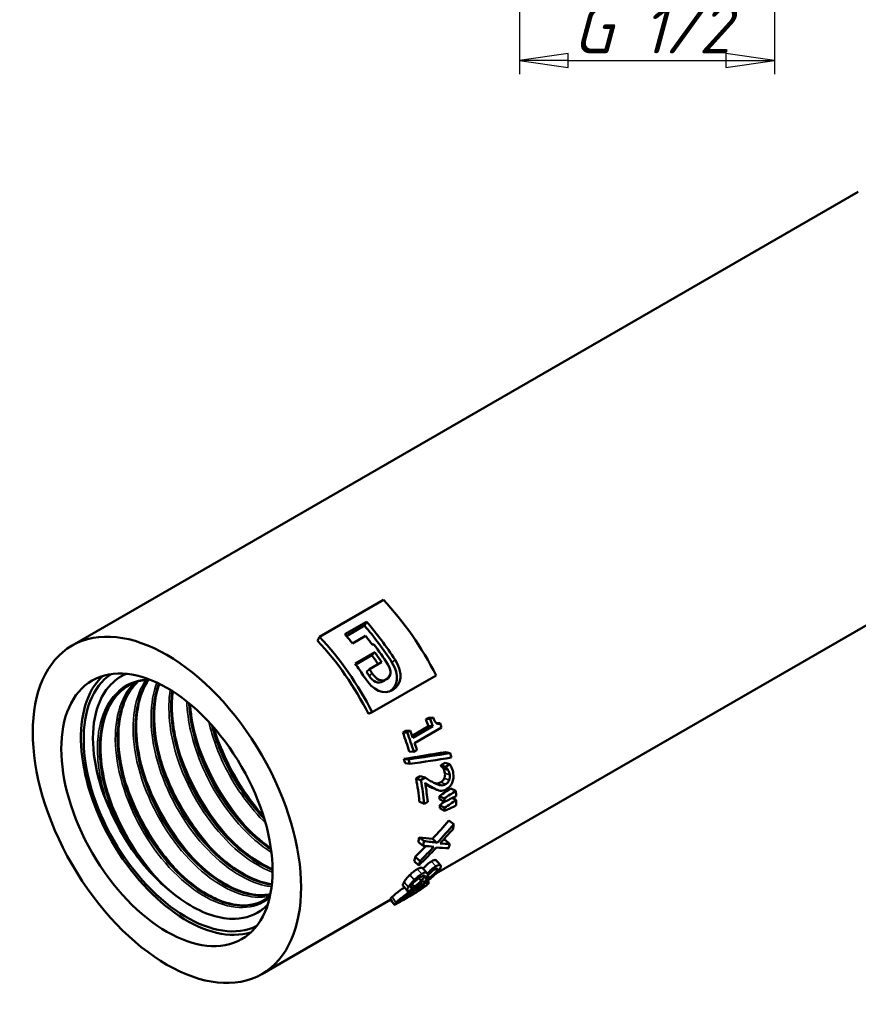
# Model space of a CAD drawing. Header units: millimetres. Extents: x -134 to 755, y -69 to 356.
# Tile 4 of 12: x 106 to 167, y 89 to 160. Entities that reach past the tile are written whole.
import ezdxf

# ---------------------------------------------------------------- set-up
doc = ezdxf.new("R2010")
doc.units = ezdxf.units.MM
for name, color, linetype, lineweight in [('Видимые тонкие (ГОСТ)', 7, 'Continuous', 35), ('Видимый контур (ГОСТ)', 7, 'Continuous', 50), ('Размер (ГОСТ)', 7, 'Continuous', 25)]:
    doc.layers.add(name, color=color, linetype=linetype, lineweight=lineweight)
doc.styles.add('Обычный текст (ГОСТ)', font='GOST Common Italic.ttf')
doc.dimstyles.new('Обычный (ГОСТ)', dxfattribs={"dimtxt": 3.5, "dimasz": 3.5, "dimexe": 1, "dimexo": 0, "dimgap": 0.5, "dimtad": 1, "dimrnd": 1e-08, "dimtxsty": 'Обычный текст (ГОСТ)', "dimblk": 'Filled-1', "dimcen": 0.09, "dimdle": 15, "dimclrd": 256, "dimclre": 256, "dimclrt": 256, "dimazin": 2, "dimtfac": 0.714286, "dimtdec": 3, "dimtmove": 0, "dimatfit": 3, "dimfxl": 1, "dimtolj": 1, "dimlwd": 25, "dimlwe": 25, "dimarcsym": 0})

# ---------------------------------------------------------------- blocks, each defined once
blk = doc.blocks.new('Filled-1')
at = {"color": 0}
for p, q in [((0, 0), (-1, 0.143)), ((-1, 0.143), (-1, -0.143)), ((-1, 0), (0, 0)), ((-1, -0.143), (0, 0))]:
    blk.add_line(p, q, dxfattribs=at)
at = {"color": 0, "flags": 128}
blk.add_lwpolyline([(-1, -0.143), (0, 0), (-1, 0.143), (-1, -0.143)], dxfattribs=at)
at = {"color": 0}
blk.add_solid([(-1, -0.143), (0, 0), (-1, 0.143), (-1, -0.143)], dxfattribs=at)
blk = doc.blocks.new('*D11')
at = {"layer": 'Defpoints', "color": 0, "linetype": 'Continuous', "transparency": 16777216}
for p in [(160.631, 174.732), (142.292, 173.824), (160.631, 157.329)]:
    blk.add_point(p, dxfattribs=at)
at = {"layer": 'Размер (ГОСТ)', "linetype": 'Continuous', "lineweight": 25, "transparency": 16777216}
for p, q in [((160.631, 174.732), (160.631, 156.329)), ((142.292, 173.824), (142.292, 156.329)), ((145.792, 157.329), (157.131, 157.329))]:
    blk.add_line(p, q, dxfattribs=at)
at = {"layer": 'Размер (ГОСТ)', "linetype": 'Continuous', "lineweight": 25, "transparency": 16777216, "xscale": 3.5, "yscale": 3.5, "zscale": 3.5, "rotation": 180}
blk.add_blockref('Filled-1', (142.292, 157.329), dxfattribs=at)
at = {"layer": 'Размер (ГОСТ)', "linetype": 'Continuous', "lineweight": 25, "transparency": 16777216, "xscale": 3.5, "yscale": 3.5, "zscale": 3.5}
blk.add_blockref('Filled-1', (160.631, 157.329), dxfattribs=at)
at = {"layer": 'Размер (ГОСТ)', "linetype": 'Continuous', "lineweight": 25, "transparency": 16777216, "insert": (144.018, 161.332), "char_height": 3.5, "attachment_point": 1, "style": 'Обычный текст (ГОСТ)'}
blk.add_mtext('\\A1; \\fGOST Common|b0|i1;\\H3.5000;G 1/2"', dxfattribs=at)

msp = doc.modelspace()

# ---------------------------------------------------------------- linework, layer by layer
at = {"layer": 'Видимые тонкие (ГОСТ)'}
for p, q in [((133.114, 113.999), (133.343, 114.177)), ((131.465, 113.032), (131.695, 113.21)), ((132.471, 112.634), (132.716, 112.786)), ((132.997, 111.919), (133.166, 111.999)), ((136.884, 105.663), (137.233, 105.525)), ((136.926, 106.039), (137.273, 105.914)), ((136.629, 105.375), (136.979, 105.233)), ((135.955, 99.679), (136.279, 99.327)), ((134.401, 98.704), (134.722, 98.349)), ((134.935, 99.121), (135.26, 98.771)), ((135.703, 98.672), (135.82, 98.527)), ((136.234, 99.129), (136.342, 99.002)), ((133.988, 98.193), (134.301, 97.823)), ((134.584, 98.043), (134.72, 97.874)), ((134.883, 97.869), (134.938, 97.795)), ((135.368, 97.929), (135.409, 97.869)), ((133.123, 97.121), (133.404, 96.712)), ((134.193, 97.259), (134.273, 97.137)), ((134.903, 97.68), (134.983, 97.56)), ((133.637, 96.844), (133.666, 96.8))]:
    msp.add_line(p, q, dxfattribs=at)
for points, knots in [([(115.573, 112.801), (114.94, 112.762), (114.358, 112.583), (113.86, 112.262), (112.657, 111.489), (111.953, 109.899), (111.925, 107.92), (111.906, 106.611), (112.176, 105.142), (112.696, 103.694)], [101.025804, 101.025804, 101.025804, 101.025804, 101.345292, 101.345292, 101.345292, 102.116351, 102.116351, 102.116351, 102.626154, 102.626154, 102.626154, 102.626154]), ([(115.413, 112.747), (114.598, 111.558), (114.31, 109.736), (114.613, 107.719), (114.947, 105.496), (115.998, 103.061), (117.44, 101.123), (118.828, 99.258), (120.56, 97.874), (122.145, 97.345), (122.926, 97.084), (123.666, 97.032), (124.317, 97.176)], [89.030315, 89.030315, 89.030315, 89.030315, 89.75969, 89.75969, 89.75969, 90.563844, 90.563844, 90.563844, 91.338002, 91.338002, 91.338002, 91.719197, 91.719197, 91.719197, 91.719197]), ([(114.557, 112.527), (113.544, 111.5), (113.069, 109.731), (113.245, 107.68), (113.423, 105.612), (114.262, 103.28), (115.52, 101.305), (116.79, 99.312), (118.472, 97.706), (120.091, 96.92), (121.705, 96.136), (123.236, 96.175), (124.253, 97.018), (124.275, 97.036), (124.296, 97.055), (124.317, 97.073)], [95.197122, 95.197122, 95.197122, 95.197122, 95.957238, 95.957238, 95.957238, 96.723715, 96.723715, 96.723715, 97.4974, 97.4974, 97.4974, 98.268476, 98.268476, 98.268476, 98.285044, 98.285044, 98.285044, 98.285044]), ([(116.204, 112.543), (115.669, 111.151), (115.641, 109.269), (116.128, 107.304), (116.668, 105.125), (117.835, 102.869), (119.297, 101.143), (120.758, 99.418), (122.497, 98.241), (124.027, 97.924), (124.172, 97.894), (124.316, 97.871), (124.457, 97.857)], [82.920214, 82.920214, 82.920214, 82.920214, 83.614057, 83.614057, 83.614057, 84.384002, 84.384002, 84.384002, 85.153403, 85.153403, 85.153403, 85.226716, 85.226716, 85.226716, 85.226716]), ([(117.159, 112.028), (116.944, 110.638), (117.103, 108.971), (117.622, 107.291), (118.314, 105.05), (119.637, 102.811), (121.202, 101.2), (122.263, 100.108), (123.425, 99.313), (124.526, 98.899)], [76.828823, 76.828823, 76.828823, 76.828823, 77.419468, 77.419468, 77.419468, 78.207176, 78.207176, 78.207176, 78.74131, 78.74131, 78.74131, 78.74131]), ([(118.354, 111.188), (118.402, 109.8), (118.747, 108.266), (119.356, 106.78), (120.242, 104.615), (121.678, 102.577), (123.259, 101.211), (123.649, 100.873), (124.047, 100.578), (124.446, 100.327)], [70.756582, 70.756582, 70.756582, 70.756582, 71.283412, 71.283412, 71.283412, 72.051164, 72.051164, 72.051164, 72.240711, 72.240711, 72.240711, 72.240711]), ([(119.942, 109.71), (120.199, 108.605), (120.61, 107.475), (121.151, 106.401), (121.911, 104.893), (122.923, 103.51), (124.027, 102.43)], [64.7430676, 64.7430676, 64.7430676, 64.7430676, 65.1342751, 65.1342751, 65.1342751, 65.6833144, 65.6833144, 65.6833144, 65.6833144]), ([(120.304, 109.307), (120.777, 107.789), (121.494, 106.266), (122.388, 104.903), (122.842, 104.21), (123.34, 103.56), (123.867, 102.969)], [58.5673922, 58.5673922, 58.5673922, 58.5673922, 59.0420611, 59.0420611, 59.0420611, 59.2833498, 59.2833498, 59.2833498, 59.2833498]), ([(118.933, 108.853), (119.12, 108.202), (119.352, 107.549), (119.629, 106.906), (120.446, 105.003), (121.636, 103.202), (122.979, 101.795)], [64.8205226, 64.8205226, 64.8205226, 64.8205226, 65.0241635, 65.0241635, 65.0241635, 65.6264252, 65.6264252, 65.6264252, 65.6264252]), ([(117.646, 108.112), (118.234, 106.095), (119.272, 104.051), (120.569, 102.364), (120.927, 101.898), (121.304, 101.46), (121.694, 101.056)], [71.1037079, 71.1037079, 71.1037079, 71.1037079, 71.7352392, 71.7352392, 71.7352392, 71.9096105, 71.9096105, 71.9096105, 71.9096105]), ([(116.366, 107.37), (116.666, 106.333), (117.08, 105.288), (117.596, 104.289), (118.359, 102.809), (119.338, 101.438), (120.411, 100.315)], [77.3868932, 77.3868932, 77.3868932, 77.3868932, 77.7115791, 77.7115791, 77.7115791, 78.1927958, 78.1927958, 78.1927958, 78.1927958]), ([(115.077, 106.629), (115.103, 106.539), (115.13, 106.448), (115.158, 106.357), (115.895, 103.971), (117.27, 101.581), (118.915, 99.793), (118.985, 99.718), (119.055, 99.643), (119.125, 99.57)], [83.6700785, 83.6700785, 83.6700785, 83.6700785, 83.6984389, 83.6984389, 83.6984389, 84.4444443, 84.4444443, 84.4444443, 84.4759811, 84.4759811, 84.4759811, 84.4759811]), ([(113.797, 105.888), (114.25, 104.329), (114.966, 102.754), (115.872, 101.341), (116.463, 100.42), (117.132, 99.573), (117.843, 98.833)], [89.9532638, 89.9532638, 89.9532638, 89.9532638, 90.4411465, 90.4411465, 90.4411465, 90.7591664, 90.7591664, 90.7591664, 90.7591664]), ([(112.511, 105.146), (112.674, 104.577), (112.873, 104.007), (113.105, 103.443), (113.925, 101.451), (115.158, 99.553), (116.558, 98.087)], [96.2364492, 96.2364492, 96.2364492, 96.2364492, 96.4143649, 96.4143649, 96.4143649, 97.0424154, 97.0424154, 97.0424154, 97.0424154])]:
    msp.add_open_spline(points, degree=3, knots=knots, dxfattribs=at)
at = {"layer": 'Видимый контур (ГОСТ)'}
for p, q in [((110.101, 115.21), (166.669, 147.87)), ((136.311, 98.819), (180.319, 124.228)), ((127.904, 115.852), (132.5, 118.505)), ((129.727, 116.023), (131.288, 116.925)), ((131.132, 116.649), (129.834, 115.9)), ((131.132, 116.649), (131.288, 116.925)), ((127.766, 115.556), (127.904, 115.852)), ((131.214, 115.906), (130.279, 115.366)), ((130.462, 113.924), (131.874, 114.739)), ((131.669, 114.525), (130.51, 113.856)), ((131.669, 114.525), (131.874, 114.739)), ((131.276, 113.322), (131.499, 113.511)), ((132.372, 114.015), (131.499, 113.511)), ((136.288, 113.067), (131.692, 110.414)), ((131.42, 110.31), (131.692, 110.414)), ((135.564, 109.906), (135.761, 110.02)), ((135.564, 109.906), (135.872, 109.928)), ((135.761, 110.02), (136.069, 110.042)), ((135.872, 109.928), (136.069, 110.042)), ((134.567, 108.718), (135.749, 109.401)), ((134.619, 108.571), (136.064, 109.405)), ((136.689, 109.32), (134.747, 108.199)), ((135.749, 109.401), (136.064, 109.405)), ((136.322, 109.619), (136.587, 109.62)), ((133.899, 108.945), (134.12, 109.072)), ((133.899, 108.945), (134.208, 108.967)), ((134.12, 109.072), (134.428, 109.094)), ((134.208, 108.967), (134.428, 109.094)), ((133.975, 107.055), (134.303, 107.018)), ((134.364, 107.588), (134.689, 107.561)), ((134.91, 107.688), (134.689, 107.561)), ((136.973, 107.549), (137.312, 107.472)), ((134.063, 106.74), (134.394, 106.692)), ((136.627, 106.595), (136.934, 106.773)), ((136.627, 106.595), (136.97, 106.494)), ((136.63, 106.575), (136.974, 106.474)), ((136.797, 106.381), (137.142, 106.269)), ((136.934, 106.773), (137.278, 106.672)), ((136.97, 106.494), (137.278, 106.672)), ((134.852, 105.634), (135.157, 105.81)), ((134.852, 105.634), (135.195, 105.535)), ((135.157, 105.81), (135.5, 105.711)), ((135.195, 105.535), (135.5, 105.711)), ((135.829, 105.053), (136.178, 104.916)), ((137.363, 104.934), (137.716, 104.762)), ((136.53, 104.375), (136.882, 104.2)), ((137.472, 104.245), (137.744, 104.095)), ((135.085, 103.99), (135.436, 103.83)), ((135.686, 103.975), (135.436, 103.83)), ((136.541, 104.149), (136.894, 103.966)), ((136.553, 103.733), (136.906, 103.535)), ((136.554, 103.513), (136.907, 103.307)), ((137.216, 102.622), (137.567, 102.367)), ((135.064, 101.4), (135.415, 101.146)), ((135.02, 101.072), (135.369, 100.806)), ((136.033, 101.305), (136.379, 101.025)), ((136.946, 101.233), (137.287, 100.928)), ((134.796, 100.007), (135.137, 99.702)), ((134.704, 99.697), (135.041, 99.381)), ((135.483, 98.629), (135.505, 98.603)), ((135.655, 98.803), (135.666, 98.79)), ((135.658, 98.785), (135.666, 98.79)), ((135.055, 98.475), (135.219, 98.278)), ((135.338, 98.269), (135.33, 98.264)), ((123.751, 91.568), (133.036, 96.928))]:
    msp.add_line(p, q, dxfattribs=at)
for centre, major_axis, start_param, end_param in [((128.593, 110.125), (7.075, -12.254), 1.478835, 1.955025), ((126.858, 109.123), (-6.825, 11.821), 4.792641, 5.0391), ((126.858, 109.123), (7.075, -12.254), 1.651049, 1.897507), ((123.997, 107.472), (-6.825, 11.821), 4.620428, 5.096618), ((123.997, 107.472), (-7.075, 12.254), 4.620428, 5.096618), ((125.297, 108.222), (-7.075, 12.254), 4.976631, 5.0391), ((126.232, 108.762), (-7.075, 12.254), 4.920037, 4.976631), ((126.325, 108.815), (-7.075, 12.254), 4.791699, 4.915972), ((126.075, 108.672), (-6.825, 11.821), 4.820997, 4.879632), ((126.075, 108.672), (7.075, -12.254), 1.675552, 1.738039), ((124.663, 107.856), (-7.075, 12.254), 4.793958, 4.879632), ((125.202, 108.167), (7.075, -12.254), 1.650106, 1.675552), ((118.34, 104.206), (5.375, -9.31), 3.27353, 6.151248), ((118.34, 104.206), (5.237, -9.072), 3.178106, 6.246672), ((118.34, 104.206), (5.237, -9.072), 3.178106, 6.246672), ((125.202, 108.167), (-6.825, 11.821), 4.791699, 4.817145), ((127.153, 109.294), (-6.825, 11.821), 4.399228, 4.439762), ((127.153, 109.294), (-7.075, 12.254), 4.399228, 4.439762), ((127.651, 109.581), (7.075, -12.254), 1.228864, 1.252026), ((125.489, 108.333), (-6.825, 11.821), 4.330828, 4.439762), ((125.489, 108.333), (-7.075, 12.254), 4.330828, 4.439762), ((125.709, 108.46), (7.075, -12.254), 1.257636, 1.298169), ((125.709, 108.46), (7.075, -12.254), 1.189235, 1.228864), ((125.021, 108.063), (-6.825, 11.821), 4.284323, 4.309656), ((125.021, 108.063), (-7.075, 12.254), 4.284323, 4.309656), ((127.74, 109.633), (7.075, -12.254), 1.055329, 1.081025), ((127.253, 109.351), (-6.825, 11.821), 4.165979, 4.167608), ((127.253, 109.351), (-7.075, 12.254), 4.165979, 4.167608), ((125.489, 108.333), (-6.825, 11.821), 4.034607, 4.172312), ((125.489, 108.333), (-7.075, 12.254), 4.034607, 4.172312), ((125.739, 108.477), (7.075, -12.254), 0.893014, 1.002672), ((126.902, 109.149), (-6.825, 11.821), 3.977787, 3.997511), ((126.902, 109.149), (-7.075, 12.254), 3.977787, 3.997511), ((127.74, 109.633), (7.075, -12.254), 0.82968, 0.862433), ((126.902, 109.149), (-6.825, 11.821), 3.92133, 3.941054), ((126.902, 109.149), (-7.075, 12.254), 3.92133, 3.941054), ((127.74, 109.633), (7.075, -12.254), 0.773223, 0.805975), ((127.644, 109.577), (7.075, -12.254), 0.62285, 0.65687), ((125.489, 108.333), (-6.825, 11.821), 3.768605, 3.800634), ((125.489, 108.333), (-7.075, 12.254), 3.768605, 3.800634), ((127.644, 109.577), (7.075, -12.254), 0.483335, 0.515364), ((125.489, 108.333), (-6.825, 11.821), 3.624928, 3.658947), ((118.34, 104.206), (-4.565, 7.907), 1.806635, 1.865382), ((125.489, 108.333), (-7.075, 12.254), 3.624928, 3.658947)]:
    msp.add_ellipse(centre, major_axis=major_axis, ratio=0.57735, start_param=start_param, end_param=end_param, dxfattribs=at)
for major_axis in [(-6.825, 11.821), (-5.375, 9.31)]:
    msp.add_ellipse((116.926, 103.389), major_axis=major_axis, ratio=0.57735, dxfattribs=at)
for points in [[(131.823, 115.293), (131.781, 115.291), (131.739, 115.288), (131.697, 115.285)], [(133.343, 114.177), (133.956, 113.22), (133.806, 112.368), (133.166, 111.999)], [(132.716, 112.786), (133.068, 112.989), (133.101, 113.414), (132.817, 113.858)], [(132.95, 111.902), (133.551, 112.284), (133.691, 113.098), (133.114, 113.999)], [(133.166, 111.999), (132.533, 111.633), (131.757, 111.962), (131.138, 112.926)], [(132.471, 112.634), (132.111, 112.426), (131.74, 112.603), (131.465, 113.032)], [(131.695, 113.21), (131.979, 112.766), (132.356, 112.578), (132.716, 112.786)], [(132.734, 112.796), (132.652, 112.746), (132.57, 112.695), (132.489, 112.645)], [(132.489, 112.645), (132.483, 112.641), (132.477, 112.637), (132.471, 112.634)], [(133.975, 107.055), (134.986, 107.218), (135.985, 107.382), (136.973, 107.549)], [(134.303, 107.018), (135.317, 107.167), (136.321, 107.319), (137.312, 107.472)], [(137.383, 107.146), (136.399, 106.992), (135.403, 106.841), (134.394, 106.692)], [(135.829, 105.053), (135.733, 105.1), (135.633, 105.154), (135.528, 105.216)], [(135.992, 104.979), (135.937, 105.001), (135.883, 105.026), (135.829, 105.053)], [(136.386, 104.817), (136.261, 104.869), (136.124, 104.925), (135.992, 104.979)], [(136.53, 104.375), (136.808, 104.561), (137.086, 104.748), (137.363, 104.934)], [(136.882, 104.2), (137.16, 104.388), (137.438, 104.575), (137.716, 104.762)], [(137.736, 104.373), (137.455, 104.237), (137.175, 104.102), (136.894, 103.966)], [(136.553, 103.733), (136.677, 103.816), (136.8, 103.898), (136.924, 103.98)], [(136.906, 103.535), (137.185, 103.721), (137.465, 103.908), (137.744, 104.095)], [(137.745, 103.716), (137.466, 103.579), (137.186, 103.443), (136.907, 103.307)], [(136.033, 101.305), (136.435, 101.738), (136.829, 102.177), (137.216, 102.622)], [(136.379, 101.025), (136.783, 101.466), (137.179, 101.914), (137.567, 102.367)], [(135.064, 101.4), (135.395, 101.362), (135.718, 101.331), (136.033, 101.305)], [(137.518, 102.007), (137.208, 101.659), (136.893, 101.315), (136.574, 100.974)], [(134.796, 100.007), (135.053, 100.265), (135.307, 100.524), (135.558, 100.786)], [(136.319, 100.684), (135.901, 100.242), (135.475, 99.808), (135.041, 99.381)], [(135.137, 99.702), (135.471, 100.042), (135.801, 100.385), (136.126, 100.733)], [(136.126, 100.733), (135.879, 100.753), (135.626, 100.778), (135.369, 100.806)], [(135.415, 101.146), (135.744, 101.099), (136.066, 101.059), (136.379, 101.025)], [(137.197, 100.625), (136.912, 100.637), (136.619, 100.657), (136.319, 100.684)], [(136.574, 100.974), (136.816, 100.954), (137.054, 100.939), (137.287, 100.928)], [(136.819, 101.237), (136.861, 101.235), (136.904, 101.234), (136.946, 101.233)], [(136.3, 99.751), (136.406, 99.632), (136.512, 99.514), (136.617, 99.396)], [(135.317, 99.201), (135.422, 99.083), (135.528, 98.965), (135.634, 98.848)], [(133.91, 97.951), (133.882, 97.986), (133.909, 98.065), (133.988, 98.193)], [(134.217, 97.566), (134.115, 97.694), (134.012, 97.823), (133.91, 97.951)], [(135.349, 98.231), (135.341, 98.241), (135.333, 98.25), (135.326, 98.26)], [(135.664, 98.318), (135.698, 98.27), (135.733, 98.223), (135.768, 98.175)], [(124.045, 96.962), (124.149, 97.03), (124.249, 97.105), (124.344, 97.188)], [(133.001, 96.982), (132.993, 96.993), (133.035, 97.038), (133.123, 97.121)], [(133.274, 96.564), (133.183, 96.703), (133.092, 96.842), (133.001, 96.982)]]:
    msp.add_open_spline(points, degree=3, dxfattribs=at)
for points, knots in [([(112.696, 103.694), (112.223, 104.793), (111.896, 105.907), (111.559, 108.067), (111.561, 109.088), (111.903, 110.901), (112.248, 111.669), (113.097, 112.662), (113.522, 112.974), (114.006, 113.179)], [0, 0, 0, 0, 0.363694, 0.363694, 0.735636, 0.735636, 1.115825, 1.115825, 1.387818, 1.387818, 1.387818, 1.387818]), ([(115.668, 112.772), (115.531, 112.763), (115.398, 112.748), (114.924, 112.668), (114.601, 112.562), (114.304, 112.412)], [2.5781927, 2.5781927, 2.5781927, 2.5781927, 2.6430349, 2.6430349, 2.8142421, 2.8142421, 2.8142421, 2.8142421]), ([(124.367, 97.314), (124.103, 97.256), (123.823, 97.232), (123.53, 97.244), (122.085, 97.301), (120.354, 98.229), (118.828, 99.78), (117.302, 101.331), (115.999, 103.488), (115.291, 105.667), (114.582, 107.846), (114.478, 110.022), (115.02, 111.606), (115.168, 112.039), (115.364, 112.426), (115.601, 112.762)], [-85.430527, -85.430527, -85.430527, -85.430527, -85.274095, -85.274095, -85.274095, -84.500457, -84.500457, -84.500457, -83.726975, -83.726975, -83.726975, -82.953649, -82.953649, -82.953649, -82.742451, -82.742451, -82.742451, -82.742451]), ([(115.592, 112.766), (114.823, 111.659), (114.511, 109.997), (114.728, 108.13), (114.969, 106.052), (115.864, 103.743), (117.154, 101.823), (118.48, 99.848), (120.209, 98.309), (121.831, 97.635), (122.742, 97.257), (123.613, 97.153), (124.365, 97.313)], [89.024319, 89.024319, 89.024319, 89.024319, 89.71411, 89.71411, 89.71411, 90.482537, 90.482537, 90.482537, 91.272566, 91.272566, 91.272566, 91.71589, 91.71589, 91.71589, 91.71589]), ([(115.61, 112.768), (115.514, 112.628), (115.425, 112.48), (115.046, 111.747), (114.846, 111.043), (114.68, 109.509), (114.707, 108.663), (114.973, 106.925), (115.215, 106.012), (115.882, 104.227), (116.315, 103.333), (117.313, 101.676), (117.892, 100.893), (119.116, 99.534), (119.778, 98.941), (121.095, 98.017), (121.767, 97.674), (123.03, 97.273), (123.637, 97.209), (124.24, 97.291), (124.305, 97.302), (124.37, 97.315)], [0.225913, 0.225913, 0.225913, 0.225913, 0.306507, 0.306507, 0.603881, 0.603881, 0.894686, 0.894686, 1.184767, 1.184767, 1.47566, 1.47566, 1.767027, 1.767027, 2.058261, 2.058261, 2.348745, 2.348745, 2.638498, 2.638498, 2.6744, 2.6744, 2.6744, 2.6744]), ([(115.297, 99.388), (113.877, 101.178), (112.786, 103.464), (112.339, 105.624), (111.892, 107.782), (112.096, 109.789), (112.908, 111.099), (113.235, 111.625), (113.658, 112.036), (114.154, 112.322)], [-96.89856, -96.89856, -96.89856, -96.89856, -96.122381, -96.122381, -96.122381, -95.346383, -95.346383, -95.346383, -95.034437, -95.034437, -95.034437, -95.034437]), ([(114.304, 112.411), (114.209, 112.363), (114.117, 112.311), (114.027, 112.254), (112.835, 111.499), (112.13, 109.939), (112.092, 107.99), (112.053, 106.039), (112.682, 103.719), (113.793, 101.655), (114.143, 101.003), (114.539, 100.378), (114.968, 99.795)], [101.283459, 101.283459, 101.283459, 101.283459, 101.341223, 101.341223, 101.341223, 102.110091, 102.110091, 102.110091, 102.880083, 102.880083, 102.880083, 103.122998, 103.122998, 103.122998, 103.122998]), ([(114.002, 112.237), (113.503, 111.912), (113.084, 111.436), (112.478, 110.264), (112.278, 109.56), (112.112, 108.027), (112.138, 107.18), (112.404, 105.442), (112.647, 104.529), (113.313, 102.744), (113.746, 101.85), (114.745, 100.193), (115.323, 99.41), (116.535, 98.065), (117.181, 97.483), (117.826, 97.026)], [0, 0, 0, 0, 0.306507, 0.306507, 0.603881, 0.603881, 0.894686, 0.894686, 1.184767, 1.184767, 1.47566, 1.47566, 1.767027, 1.767027, 2.052006, 2.052006, 2.052006, 2.052006]), ([(123.918, 96.894), (123.305, 96.543), (122.56, 96.42), (121.741, 96.554), (120.235, 96.801), (118.498, 97.916), (117.023, 99.6), (115.548, 101.284), (114.353, 103.517), (113.781, 105.693), (113.209, 107.868), (113.268, 109.962), (113.956, 111.406), (114.184, 111.886), (114.482, 112.293), (114.836, 112.618)], [-91.890208, -91.890208, -91.890208, -91.890208, -91.469039, -91.469039, -91.469039, -90.69409, -90.69409, -90.69409, -89.919309, -89.919309, -89.919309, -89.144696, -89.144696, -89.144696, -88.886989, -88.886989, -88.886989, -88.886989]), ([(114.825, 112.621), (113.815, 111.683), (113.293, 110.043), (113.385, 108.102), (113.481, 106.083), (114.239, 103.761), (115.439, 101.759), (116.696, 99.661), (118.425, 97.942), (120.096, 97.101), (121.594, 96.347), (123.028, 96.304), (124.045, 96.963)], [95.168895, 95.168895, 95.168895, 95.168895, 95.908246, 95.908246, 95.908246, 96.677209, 96.677209, 96.677209, 97.482932, 97.482932, 97.482932, 98.204855, 98.204855, 98.204855, 98.204855]), ([(114.837, 112.625), (114.533, 112.34), (114.27, 111.989), (113.762, 111.005), (113.562, 110.302), (113.396, 108.768), (113.422, 107.922), (113.689, 106.184), (113.931, 105.27), (114.597, 103.485), (115.03, 102.591), (116.029, 100.935), (116.607, 100.151), (117.832, 98.792), (118.494, 98.199), (119.153, 97.737), (119.154, 97.736), (119.188, 97.712), (119.223, 97.688), (119.36, 97.595), (119.463, 97.528), (119.875, 97.271), (120.185, 97.106), (121.145, 96.679), (121.789, 96.524), (122.894, 96.501), (123.378, 96.606), (123.795, 96.818)], [0.097115, 0.097115, 0.097115, 0.097115, 0.306507, 0.306507, 0.603881, 0.603881, 0.894686, 0.894686, 1.184767, 1.184767, 1.47566, 1.47566, 1.767027, 1.767027, 2.058261, 2.058261, 2.058416, 2.058416, 2.073536, 2.073536, 2.118909, 2.118909, 2.255369, 2.255369, 2.549094, 2.549094, 2.814688, 2.814688, 2.814688, 2.814688]), ([(124.476, 98.016), (123.294, 98.169), (121.958, 98.846), (120.711, 99.952), (119.142, 101.343), (117.732, 103.396), (116.88, 105.558), (116.028, 107.72), (115.745, 109.967), (116.122, 111.692), (116.182, 111.966), (116.259, 112.227), (116.351, 112.472)], [-78.931394, -78.931394, -78.931394, -78.931394, -78.316872, -78.316872, -78.316872, -77.544591, -77.544591, -77.544591, -76.772454, -76.772454, -76.772454, -76.649673, -76.649673, -76.649673, -76.649673]), ([(116.344, 112.476), (115.886, 111.231), (115.82, 109.61), (116.17, 107.888), (116.605, 105.742), (117.68, 103.465), (119.085, 101.672), (120.49, 99.88), (122.208, 98.592), (123.755, 98.152), (124, 98.083), (124.24, 98.034), (124.474, 98.007)], [82.931058, 82.931058, 82.931058, 82.931058, 83.550338, 83.550338, 83.550338, 84.322619, 84.322619, 84.322619, 85.094335, 85.094335, 85.094335, 85.216509, 85.216509, 85.216509, 85.216509]), ([(116.369, 112.464), (116.212, 112.023), (116.103, 111.533), (115.964, 110.251), (115.991, 109.405), (116.257, 107.667), (116.499, 106.753), (117.166, 104.968), (117.599, 104.074), (118.597, 102.418), (119.176, 101.634), (120.4, 100.275), (121.062, 99.682), (122.379, 98.758), (123.051, 98.415), (123.954, 98.129), (124.22, 98.068), (124.478, 98.032)], [0.403179, 0.403179, 0.403179, 0.403179, 0.603881, 0.603881, 0.894686, 0.894686, 1.184767, 1.184767, 1.47566, 1.47566, 1.767027, 1.767027, 2.058261, 2.058261, 2.348745, 2.348745, 2.473045, 2.473045, 2.473045, 2.473045]), ([(124.526, 99.085), (123.914, 99.324), (123.284, 99.679), (122.665, 100.145), (121.069, 101.345), (119.558, 103.263), (118.56, 105.384), (117.562, 107.503), (117.089, 109.801), (117.283, 111.659), (117.292, 111.75), (117.304, 111.84), (117.316, 111.929)], [-72.441761, -72.441761, -72.441761, -72.441761, -72.142555, -72.142555, -72.142555, -71.371379, -71.371379, -71.371379, -70.600334, -70.600334, -70.600334, -70.562452, -70.562452, -70.562452, -70.562452]), ([(117.311, 111.933), (117.154, 110.823), (117.23, 109.544), (117.543, 108.224), (118.078, 105.967), (119.3, 103.614), (120.831, 101.854), (121.98, 100.534), (123.29, 99.558), (124.527, 99.07)], [76.843743, 76.843743, 76.843743, 76.843743, 77.315683, 77.315683, 77.315683, 78.122161, 78.122161, 78.122161, 78.726915, 78.726915, 78.726915, 78.726915]), ([(117.349, 111.908), (117.342, 111.856), (117.336, 111.804), (117.248, 110.992), (117.275, 110.146), (117.541, 108.408), (117.783, 107.495), (118.45, 105.709), (118.883, 104.816), (119.882, 103.159), (120.46, 102.376), (121.685, 101.016), (122.346, 100.424), (123.512, 99.606), (124.028, 99.32), (124.527, 99.116)], [0.583588, 0.583588, 0.583588, 0.583588, 0.603881, 0.603881, 0.894686, 0.894686, 1.184767, 1.184767, 1.47566, 1.47566, 1.767027, 1.767027, 2.058261, 2.058261, 2.28211, 2.28211, 2.28211, 2.28211]), ([(118.528, 111.046), (118.578, 110.034), (118.783, 108.949), (119.138, 107.864), (119.846, 105.696), (121.143, 103.551), (122.661, 102.005), (123.227, 101.429), (123.821, 100.938), (124.419, 100.546)], [70.777849, 70.777849, 70.777849, 70.777849, 71.162962, 71.162962, 71.162962, 71.932817, 71.932817, 71.932817, 72.219872, 72.219872, 72.219872, 72.219872]), ([(124.417, 100.556), (122.902, 101.562), (121.416, 103.229), (120.338, 105.164), (119.287, 107.05), (118.635, 109.171), (118.536, 111.038)], [-65.934407, -65.934407, -65.934407, -65.934407, -65.206575, -65.206575, -65.206575, -64.496894, -64.496894, -64.496894, -64.496894]), ([(118.587, 110.995), (118.607, 110.675), (118.642, 110.348), (118.825, 109.149), (119.068, 108.236), (119.734, 106.451), (120.167, 105.557), (121.166, 103.9), (121.744, 103.117), (122.969, 101.758), (123.63, 101.165), (124.329, 100.675), (124.368, 100.648), (124.408, 100.621)], [0.784188, 0.784188, 0.784188, 0.784188, 0.894686, 0.894686, 1.184767, 1.184767, 1.47566, 1.47566, 1.767027, 1.767027, 2.058261, 2.058261, 2.075593, 2.075593, 2.075593, 2.075593]), ([(136.069, 110.042), (136.145, 109.844), (136.218, 109.711), (136.293, 109.641), (136.369, 109.572), (136.466, 109.565), (136.587, 109.62)], [0, 0, 0, 0, 1, 1, 1, 2, 2, 2, 2]), ([(120.179, 109.447), (120.334, 108.844), (120.534, 108.235), (120.777, 107.634), (121.516, 105.813), (122.647, 104.08), (123.928, 102.765)], [64.7800586, 64.7800586, 64.7800586, 64.7800586, 64.9951418, 64.9951418, 64.9951418, 65.6466797, 65.6466797, 65.6466797, 65.6466797]), ([(123.921, 102.797), (123.309, 103.424), (122.731, 104.142), (122.216, 104.925), (121.306, 106.309), (120.603, 107.885), (120.198, 109.426)], [-59.3600292, -59.3600292, -59.3600292, -59.3600292, -59.0494246, -59.0494246, -59.0494246, -58.5003015, -58.5003015, -58.5003015, -58.5003015]), ([(120.284, 109.324), (120.397, 108.911), (120.531, 108.496), (121.018, 107.192), (121.451, 106.299), (122.45, 104.642), (123.028, 103.858), (123.72, 103.091), (123.799, 103.006), (123.879, 102.921)], [1.0512665, 1.0512665, 1.0512665, 1.0512665, 1.1847674, 1.1847674, 1.4756597, 1.4756597, 1.7670267, 1.7670267, 1.8044567, 1.8044567, 1.8044567, 1.8044567]), ([(136.797, 106.381), (136.772, 106.422), (136.743, 106.46), (136.711, 106.494), (136.679, 106.528), (136.652, 106.555), (136.63, 106.575)], [0, 0, 0, 0, 1, 1, 1, 2, 2, 2, 2]), ([(136.926, 106.039), (136.916, 106.103), (136.9, 106.163), (136.877, 106.221), (136.853, 106.279), (136.827, 106.332), (136.797, 106.381)], [0, 0, 0, 0, 1, 1, 1, 2, 2, 2, 2]), ([(137.142, 106.269), (137.116, 106.313), (137.088, 106.353), (137.055, 106.388), (137.023, 106.424), (136.996, 106.453), (136.974, 106.474)], [0, 0, 0, 0, 1, 1, 1, 2, 2, 2, 2]), ([(137.278, 106.672), (137.321, 106.611), (137.37, 106.519), (137.422, 106.398), (137.474, 106.276), (137.509, 106.154), (137.527, 106.031)], [0, 0, 0, 0, 1, 1, 1, 2, 2, 2, 2]), ([(135.5, 105.711), (135.614, 105.638), (135.722, 105.571), (135.824, 105.509), (135.926, 105.446), (136.03, 105.389), (136.136, 105.335)], [0, 0, 0, 0, 1, 1, 1, 2, 2, 2, 2]), ([(136.629, 105.375), (136.69, 105.41), (136.741, 105.452), (136.784, 105.501), (136.827, 105.55), (136.86, 105.604), (136.884, 105.663)], [0, 0, 0, 0, 1, 1, 1, 2, 2, 2, 2]), ([(136.884, 105.663), (136.908, 105.721), (136.923, 105.782), (136.93, 105.845), (136.937, 105.908), (136.936, 105.973), (136.926, 106.039)], [0, 0, 0, 0, 1, 1, 1, 2, 2, 2, 2]), ([(137.527, 106.031), (137.565, 105.772), (137.536, 105.541), (137.445, 105.336), (137.354, 105.13), (137.216, 104.976), (137.035, 104.871)], [0, 0, 0, 0, 1, 1, 1, 2, 2, 2, 2]), ([(137.273, 105.914), (137.264, 105.98), (137.247, 106.043), (137.223, 106.103), (137.199, 106.163), (137.172, 106.219), (137.142, 106.269)], [0, 0, 0, 0, 1, 1, 1, 2, 2, 2, 2]), ([(137.233, 105.525), (137.256, 105.585), (137.272, 105.648), (137.279, 105.713), (137.285, 105.778), (137.284, 105.845), (137.273, 105.914)], [0, 0, 0, 0, 1, 1, 1, 2, 2, 2, 2]), ([(136.178, 104.916), (136.064, 104.975), (135.944, 105.045), (135.816, 105.127), (135.688, 105.209), (135.585, 105.276), (135.509, 105.327)], [0, 0, 0, 0, 1, 1, 1, 2, 2, 2, 2]), ([(136.136, 105.335), (136.349, 105.228), (136.512, 105.168), (136.629, 105.154), (136.747, 105.14), (136.864, 105.167), (136.979, 105.233)], [0, 0, 0, 0, 1, 1, 1, 2, 2, 2, 2]), ([(136.589, 104.763), (136.522, 104.771), (136.453, 104.789), (136.384, 104.818), (136.315, 104.846), (136.246, 104.879), (136.178, 104.916)], [0, 0, 0, 0, 1, 1, 1, 2, 2, 2, 2]), ([(136.195, 105.306), (136.226, 105.299), (136.254, 105.295), (136.28, 105.292), (136.398, 105.281), (136.514, 105.309), (136.629, 105.375)], [0.776901, 0.776901, 0.776901, 0.776901, 1, 1, 1, 2, 2, 2, 2]), ([(136.979, 105.233), (137.039, 105.268), (137.091, 105.311), (137.134, 105.361), (137.176, 105.411), (137.209, 105.465), (137.233, 105.525)], [0, 0, 0, 0, 1, 1, 1, 2, 2, 2, 2]), ([(137.035, 104.871), (136.95, 104.822), (136.871, 104.789), (136.797, 104.773), (136.724, 104.757), (136.654, 104.754), (136.589, 104.763)], [0, 0, 0, 0, 1, 1, 1, 2, 2, 2, 2]), ([(114.968, 99.795), (114.453, 100.456), (113.984, 101.165), (113.16, 102.642), (112.881, 103.264), (112.696, 103.694)], [0.0239734, 0.0239734, 0.0239734, 0.0239734, 0.2803334, 0.2803334, 0.5301397, 0.5301397, 0.5301397, 0.5301397]), ([(118.38, 96.654), (118.044, 96.868), (117.558, 97.193), (116.394, 98.18), (115.829, 98.752), (115.297, 99.388)], [0, 0, 0, 0, 0.1424882, 0.1424882, 0.2887302, 0.2887302, 0.2887302, 0.2887302]), ([(134.935, 99.121), (135.052, 99.188), (135.147, 99.224), (135.219, 99.23), (135.264, 99.233), (135.297, 99.223), (135.317, 99.201)], [0, 0, 0, 0, 1, 1, 1, 1.620168, 1.620168, 1.620168, 1.620168]), ([(135.354, 99.159), (135.46, 99.275), (135.557, 99.375), (135.65, 99.458), (135.744, 99.542), (135.846, 99.616), (135.955, 99.679)], [0.021333, 0.021333, 0.021333, 0.021333, 1, 1, 1, 2, 2, 2, 2]), ([(135.666, 98.79), (135.776, 98.913), (135.877, 99.018), (135.972, 99.104), (136.067, 99.189), (136.169, 99.264), (136.279, 99.327)], [0, 0, 0, 0, 1, 1, 1, 2, 2, 2, 2]), ([(135.955, 99.679), (136.117, 99.772), (136.228, 99.799), (136.285, 99.764), (136.291, 99.76), (136.296, 99.756), (136.3, 99.751)], [0, 0, 0, 0, 1, 1, 1, 1.103478, 1.103478, 1.103478, 1.103478]), ([(136.279, 99.327), (136.441, 99.421), (136.551, 99.446), (136.606, 99.407), (136.66, 99.367), (136.645, 99.271), (136.554, 99.123)], [0, 0, 0, 0, 1, 1, 1, 2, 2, 2, 2]), ([(133.988, 98.193), (134.037, 98.274), (134.097, 98.359), (134.168, 98.446), (134.238, 98.534), (134.315, 98.62), (134.401, 98.704)], [0, 0, 0, 0, 1, 1, 1, 2, 2, 2, 2]), ([(134.401, 98.704), (134.484, 98.787), (134.571, 98.864), (134.663, 98.936), (134.755, 99.008), (134.846, 99.069), (134.935, 99.121)], [0, 0, 0, 0, 1, 1, 1, 2, 2, 2, 2]), ([(134.514, 97.944), (134.571, 98.037), (134.659, 98.141), (134.78, 98.254), (134.901, 98.367), (135.025, 98.462), (135.156, 98.537)], [-2, -2, -2, -2, -1, -1, -1, 0, 0, 0, 0]), ([(134.722, 98.349), (134.806, 98.433), (134.894, 98.512), (134.987, 98.585), (135.079, 98.657), (135.17, 98.719), (135.26, 98.771)], [0, 0, 0, 0, 1, 1, 1, 2, 2, 2, 2]), ([(135.156, 98.537), (135.255, 98.594), (135.334, 98.628), (135.393, 98.638), (135.452, 98.648), (135.49, 98.636), (135.505, 98.603)], [-2, -2, -2, -2, -1, -1, -1, 0, 0, 0, 0]), ([(135.505, 98.603), (135.445, 98.532), (135.391, 98.469), (135.343, 98.414), (135.295, 98.359), (135.253, 98.314), (135.219, 98.278)], [-2, -2, -2, -2, -1, -1, -1, 0, 0, 0, 0]), ([(135.26, 98.771), (135.376, 98.838), (135.47, 98.873), (135.542, 98.877), (135.613, 98.88), (135.653, 98.849), (135.658, 98.785)], [0, 0, 0, 0, 1, 1, 1, 2, 2, 2, 2]), ([(135.497, 98.44), (135.538, 98.487), (135.588, 98.543), (135.646, 98.608), (135.704, 98.673), (135.748, 98.722), (135.778, 98.755)], [-2, -2, -2, -2, -1, -1, -1, 0, 0, 0, 0]), ([(135.82, 98.527), (135.733, 98.477), (135.663, 98.443), (135.61, 98.425), (135.557, 98.408), (135.52, 98.412), (135.497, 98.44)], [-2, -2, -2, -2, -1, -1, -1, 0, 0, 0, 0]), ([(136.554, 99.123), (136.46, 98.971), (136.328, 98.824), (136.163, 98.679), (135.998, 98.534), (135.834, 98.417), (135.674, 98.324)], [0, 0, 0, 0, 1, 1, 1, 2, 2, 2, 2]), ([(135.778, 98.755), (135.85, 98.833), (135.918, 98.9), (135.983, 98.957), (136.048, 99.014), (136.115, 99.063), (136.186, 99.104)], [-2, -2, -2, -2, -1, -1, -1, 0, 0, 0, 0]), ([(136.342, 99.002), (136.286, 98.912), (136.209, 98.825), (136.111, 98.739), (136.014, 98.653), (135.917, 98.583), (135.82, 98.527)], [-2, -2, -2, -2, -1, -1, -1, 0, 0, 0, 0]), ([(136.186, 99.104), (136.285, 99.161), (136.349, 99.178), (136.376, 99.157), (136.403, 99.136), (136.392, 99.084), (136.342, 99.002)], [-2, -2, -2, -2, -1, -1, -1, 0, 0, 0, 0]), ([(133.123, 97.121), (133.267, 97.256), (133.458, 97.418), (133.705, 97.595), (133.801, 97.664), (133.906, 97.735), (134.022, 97.811)], [0, 0, 0, 0, 1, 1, 1, 1.388093, 1.388093, 1.388093, 1.388093]), ([(135.648, 98.007), (135.5, 97.868), (135.291, 97.721), (135.03, 97.556), (134.769, 97.39), (134.45, 97.2), (134.075, 96.984)], [0, 0, 0, 0, 1, 1, 1, 2, 2, 2, 2]), ([(134.589, 97.677), (134.405, 97.571), (134.288, 97.528), (134.234, 97.553), (134.181, 97.578), (134.204, 97.666), (134.301, 97.823)], [0, 0, 0, 0, 1, 1, 1, 2, 2, 2, 2]), ([(134.301, 97.823), (134.352, 97.906), (134.414, 97.994), (134.486, 98.084), (134.557, 98.174), (134.636, 98.263), (134.722, 98.349)], [0, 0, 0, 0, 1, 1, 1, 2, 2, 2, 2]), ([(134.72, 97.874), (134.594, 97.801), (134.514, 97.771), (134.479, 97.784), (134.443, 97.797), (134.456, 97.849), (134.514, 97.944)], [-2, -2, -2, -2, -1, -1, -1, 0, 0, 0, 0]), ([(135.33, 98.264), (135.207, 98.137), (135.085, 98.027), (134.967, 97.933), (134.848, 97.839), (134.722, 97.754), (134.589, 97.677)], [0, 0, 0, 0, 1, 1, 1, 2, 2, 2, 2]), ([(135.219, 98.278), (135.116, 98.171), (135.029, 98.091), (134.958, 98.035), (134.888, 97.979), (134.808, 97.925), (134.72, 97.874)], [-2, -2, -2, -2, -1, -1, -1, 0, 0, 0, 0]), ([(134.768, 97.602), (134.908, 97.684), (135.032, 97.753), (135.137, 97.811), (135.243, 97.869), (135.324, 97.91), (135.379, 97.934)], [-2, -2, -2, -2, -1, -1, -1, 0, 0, 0, 0]), ([(134.938, 97.795), (135.327, 98.02), (135.58, 98.145), (135.694, 98.176), (135.809, 98.206), (135.796, 98.146), (135.648, 98.007)], [0, 0, 0, 0, 1, 1, 1, 2, 2, 2, 2]), ([(135.409, 97.869), (135.359, 97.822), (135.298, 97.773), (135.227, 97.723), (135.157, 97.672), (135.075, 97.618), (134.983, 97.56)], [-2, -2, -2, -2, -1, -1, -1, 0, 0, 0, 0]), ([(135.674, 98.324), (135.577, 98.268), (135.497, 98.233), (135.433, 98.219), (135.369, 98.205), (135.338, 98.221), (135.338, 98.269)], [0, 0, 0, 0, 1, 1, 1, 2, 2, 2, 2]), ([(135.379, 97.934), (135.437, 97.959), (135.469, 97.966), (135.475, 97.956), (135.481, 97.946), (135.46, 97.917), (135.409, 97.869)], [-2, -2, -2, -2, -1, -1, -1, 0, 0, 0, 0]), ([(133.404, 96.712), (133.553, 96.852), (133.748, 97.017), (133.998, 97.197), (134.247, 97.376), (134.559, 97.577), (134.938, 97.795)], [0, 0, 0, 0, 1, 1, 1, 2, 2, 2, 2]), ([(133.643, 96.85), (133.696, 96.899), (133.758, 96.952), (133.83, 97.007), (133.901, 97.062), (133.983, 97.12), (134.074, 97.181)], [-2, -2, -2, -2, -1, -1, -1, 0, 0, 0, 0]), ([(134.273, 97.137), (134.125, 97.051), (134, 96.98), (133.898, 96.923), (133.796, 96.867), (133.719, 96.825), (133.666, 96.8)], [-2, -2, -2, -2, -1, -1, -1, 0, 0, 0, 0]), ([(134.074, 97.181), (134.171, 97.246), (134.273, 97.31), (134.38, 97.375), (134.487, 97.439), (134.616, 97.515), (134.768, 97.602)], [-2, -2, -2, -2, -1, -1, -1, 0, 0, 0, 0]), ([(134.983, 97.56), (134.89, 97.501), (134.786, 97.438), (134.669, 97.369), (134.553, 97.299), (134.42, 97.222), (134.273, 97.137)], [-2, -2, -2, -2, -1, -1, -1, 0, 0, 0, 0]), ([(124.172, 96.554), (124.077, 96.456), (123.978, 96.365), (123.307, 95.822), (122.615, 95.57), (121.3, 95.525), (120.732, 95.611), (119.565, 95.989), (118.971, 96.275), (118.38, 96.654)], [1.1088647, 1.1088647, 1.1088647, 1.1088647, 1.1780741, 1.1780741, 1.5542421, 1.5542421, 1.810301, 1.810301, 2.0623573, 2.0623573, 2.0623573, 2.0623573]), ([(134.075, 96.984), (133.689, 96.761), (133.444, 96.624), (133.338, 96.579), (133.232, 96.533), (133.257, 96.573), (133.404, 96.712)], [0, 0, 0, 0, 1, 1, 1, 2, 2, 2, 2]), ([(133.666, 96.8), (133.61, 96.772), (133.579, 96.762), (133.575, 96.769), (133.571, 96.776), (133.594, 96.803), (133.643, 96.85)], [-2, -2, -2, -2, -1, -1, -1, 0, 0, 0, 0])]:
    msp.add_open_spline(points, degree=3, knots=knots, dxfattribs=at)

# ---------------------------------------------------------------- dimensions: what is measured, and where the dimension line sits
at = {"layer": 'Размер (ГОСТ)', "linetype": 'Continuous', "lineweight": 25}
dim = msp.add_linear_dim(base=(160.631, 157.329), p1=(142.292, 173.824), p2=(160.631, 174.732), angle=180, text=' \\fGOST Common|b0|i1;\\H3.5000;G 1/2"', dimstyle='Обычный (ГОСТ)', override={"dimgap": 0.5, "dimdec": 2, "dimtol": 0, "dimlim": 0, "dimtp": 0, "dimtm": 0, "dimtdec": 3, "dimtofl": 0, "dimatfit": 1}, dxfattribs=at)
dim.commit()
dim.dimension.update_dxf_attribs({"geometry": '*D11', "text_midpoint": (151.461, 157.329), "dimtype": 160})

doc.saveas('drawing.dxf')
